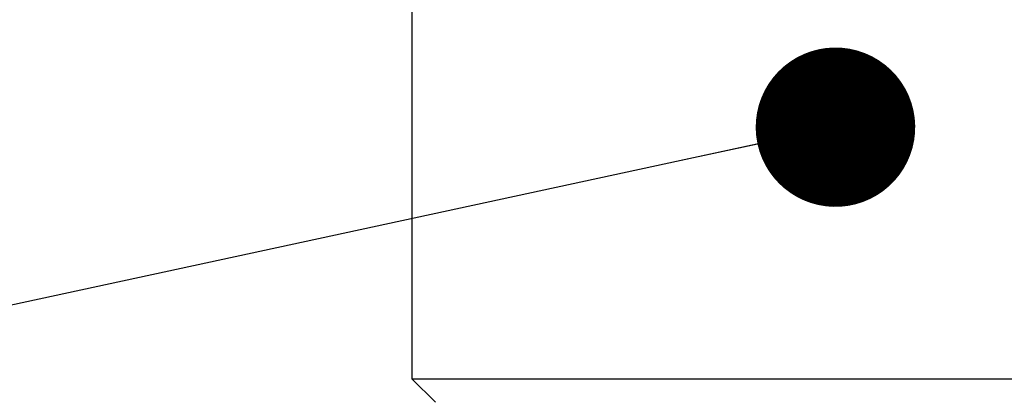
# Model space of a CAD drawing. Header units: millimetres. Extents: x 0 to 210, y 0 to 297.
# Tile 60 of 80: x 170.26 to 176.53, y 267.46 to 269.87. Entities that reach past the tile are written whole.
import ezdxf

# ---------------------------------------------------------------- set-up
doc = ezdxf.new("R2010")
doc.units = ezdxf.units.MM
doc.dimstyles.new('SLDDIMSTYLE0', dxfattribs={"dimtxt": 0.18, "dimasz": 1.016, "dimexe": 0, "dimexo": 0.0625, "dimgap": 0, "dimtad": 0, "dimtih": 1, "dimtoh": 1, "dimdec": 0, "dimrnd": 1e-09, "dimzin": 0, "dimdsep": 46, "dimtxsty": 'Standard', "dimblk1": 'DOT', "dimblk2": 'DOT', "dimsah": 1, "dimcen": 0.09, "dimadec": 0, "dimazin": 0, "dimtfac": 1.016, "dimtdec": 0, "dimtofl": 0, "dimtmove": 0, "dimatfit": 3, "dimldrblk": 'DOT', "dimfxl": 1, "dimfrac": 2, "dimtolj": 1, "dimtzin": 0, "dimarcsym": 0})

# ---------------------------------------------------------------- blocks, each defined once
blk = doc.blocks.new('_Dot')
at = {"color": 0, "linetype": 'ByBlock', "lineweight": -2}
blk.add_line((-0.5, 0), (-1, 0), dxfattribs=at)
at = {"color": 0, "linetype": 'ByBlock', "const_width": 0.5}
blk.add_lwpolyline([(-0.25, 0, 1), (0.25, 0, 1)], format="xyb", close=True, dxfattribs=at)

msp = doc.modelspace()

# ---------------------------------------------------------------- linework, layer by layer
at = {"color": 7, "linetype": 'Continuous', "lineweight": 25}
for p, q in [((172.7603, 270.6773), (172.7603, 267.5773)), ((172.7603, 267.5773), (172.9103, 267.4273)), ((172.7603, 267.5773), (180.1603, 267.5773))]:
    msp.add_line(p, q, dxfattribs=at)

# ---------------------------------------------------------------- leaders
at = {"color": 7, "linetype": 'Continuous', "lineweight": 0}
msp.add_leader([(175.4568, 269.1808), (146.3268, 262.878), (139.9766, 262.878)], dimstyle='SLDDIMSTYLE0', dxfattribs=at)

doc.saveas('drawing.dxf')
